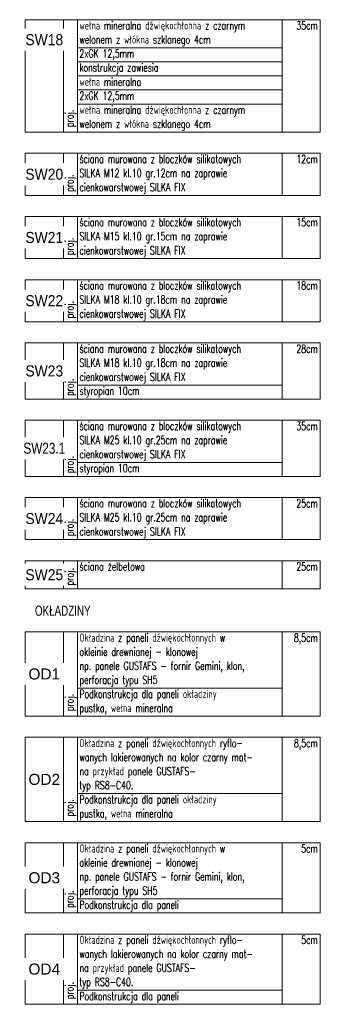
# Model space of a CAD drawing. Header units: centimetres. Extents: x -228435 to 46820, y -89367 to 152985.
# Tile 1 of 256: x -228435 to -213460, y -89367 to -40323. Entities that reach past the tile are written whole.
import ezdxf
from ezdxf.enums import TextEntityAlignment as Align

# ---------------------------------------------------------------- set-up
doc = ezdxf.new("R2010")
doc.units = ezdxf.units.CM
doc.header["$LTSCALE"] = 50
doc.layers.get('0').update_dxf_attribs({"color": 8})
for name, color, linetype in [('OD1$0$ARCH_INFO_OPISY', 8, 'Continuous'), ('OD2$0$ARCH_INFO_OPISY', 8, 'Continuous'), ('OD3$0$ARCH_INFO_OPISY', 8, 'Continuous'), ('OD4$0$ARCH_INFO_OPISY', 8, 'Continuous'), ('przegrody dla rzutów$0$ARCH_INFO_OPISY', 8, 'Continuous'), ('przegrody dla rzutów$0$RYSUNKOWE_XREF', 8, 'Continuous'), ('SW18$0$ARCH_INFO_OPISY', 8, 'Continuous'), ('SW20$0$ARCH_INFO_OPISY', 8, 'Continuous'), ('SW21$0$ARCH_INFO_OPISY', 8, 'Continuous'), ('SW22$0$ARCH_INFO_OPISY', 8, 'Continuous'), ('SW23$0$ARCH_INFO_OPISY', 8, 'Continuous'), ('SW23_1$0$ARCH_INFO_OPISY', 8, 'Continuous'), ('SW24$0$ARCH_INFO_OPISY', 8, 'Continuous'), ('SW25$0$ARCH_INFO_OPISY', 8, 'Continuous')]:
    doc.layers.add(name, color=color, linetype=linetype)
for name, color, linetype, lineweight in [('OD1$0$ARCH_TABELKA', 8, 'Continuous', 5), ('OD2$0$ARCH_TABELKA', 8, 'Continuous', 5), ('OD3$0$ARCH_TABELKA', 8, 'Continuous', 5), ('OD4$0$ARCH_TABELKA', 8, 'Continuous', 5), ('SW18$0$ARCH_TABELKA', 8, 'Continuous', 5), ('SW20$0$ARCH_TABELKA', 8, 'Continuous', 5), ('SW21$0$ARCH_TABELKA', 8, 'Continuous', 5), ('SW22$0$ARCH_TABELKA', 8, 'Continuous', 5), ('SW23$0$ARCH_TABELKA', 8, 'Continuous', 5), ('SW23_1$0$ARCH_TABELKA', 8, 'Continuous', 5), ('SW24$0$ARCH_TABELKA', 8, 'Continuous', 5), ('SW25$0$ARCH_TABELKA', 8, 'Continuous', 5)]:
    doc.layers.add(name, color=color, linetype=linetype, lineweight=lineweight)
doc.styles.add('OD1$0$Arial', font='ARIAL.TTF')
doc.styles.add('OD1$0$Romans', font='Romans.shx')
doc.styles.add('OD2$0$Arial', font='ARIAL.TTF')
doc.styles.add('OD2$0$Romans', font='Romans.shx')
doc.styles.add('OD3$0$Arial', font='ARIAL.TTF')
doc.styles.add('OD3$0$Romans', font='Romans.shx')
doc.styles.add('OD4$0$Arial', font='ARIAL.TTF')
doc.styles.add('OD4$0$Romans', font='Romans.shx')
doc.styles.add('przegrody dla rzutów$0$Arial', font='ARIAL.TTF')
doc.styles.add('SW18$0$Arial', font='ARIAL.TTF')
doc.styles.add('SW18$0$Romans', font='Romans.shx')
doc.styles.add('SW20$0$Arial', font='ARIAL.TTF')
doc.styles.add('SW20$0$Romans', font='Romans.shx')
doc.styles.add('SW21$0$Arial', font='ARIAL.TTF')
doc.styles.add('SW21$0$Romans', font='Romans.shx')
doc.styles.add('SW22$0$Arial', font='ARIAL.TTF')
doc.styles.add('SW22$0$Romans', font='Romans.shx')
doc.styles.add('SW23$0$Arial', font='ARIAL.TTF')
doc.styles.add('SW23$0$Romans', font='Romans.shx')
doc.styles.add('SW23_1$0$Arial', font='ARIAL.TTF')
doc.styles.add('SW23_1$0$Romans', font='Romans.shx')
doc.styles.add('SW24$0$Arial', font='ARIAL.TTF')
doc.styles.add('SW24$0$Romans', font='Romans.shx')
doc.styles.add('SW25$0$Arial', font='ARIAL.TTF')
doc.styles.add('SW25$0$Romans', font='Romans.shx')

# ---------------------------------------------------------------- blocks, each defined once
blk = doc.blocks.new('SW20')
at = {"layer": 'SW20$0$ARCH_TABELKA'}
blk.add_line((-44422, 4633.3), (-44422, 4423.3), dxfattribs=at)
for points in [[(-44232, 4423.3), (-45702, 4423.3), (-45702, 4633.3), (-44232, 4633.3), (-44232, 4423.3)], [(-45512, 4633.3), (-45512, 4423.3)], [(-45442, 4633.3), (-45442, 4423.3)]]:
    blk.add_lwpolyline(points, dxfattribs=at)
at = {"layer": 'SW20$0$ARCH_INFO_OPISY', "color": 191, "style": 'SW20$0$Romans', "width": 0.7}
for s, p in [('ściana murowana z bloczków silikatowych', (-45431.9, 4584.4)), ('SILKA M12 kl.10 gr.12cm na zaprawie', (-45431.9, 4514.4)), ('cienkowarstwowej SILKA FIX', (-45432, 4444))]:
    blk.add_text(s, height=40.5, dxfattribs=at).set_placement(p)
blk.add_text('12cm', height=40.5, dxfattribs=at).set_placement((-44244.3, 4584), align=Align.RIGHT)
at = {"layer": 'SW20$0$ARCH_INFO_OPISY', "color": 191, "insert": (-45607, 4528.3), "char_height": 55, "width": 190, "attachment_point": 5, "style": 'SW20$0$Arial', "bg_fill": 2}
blk.add_mtext('{\\W0.9;SW20}', dxfattribs=at)
at = {"layer": 'SW20$0$ARCH_INFO_OPISY', "color": 191, "style": 'SW20$0$Romans', "width": 0.7}
blk.add_text('proj.', height=40.5, rotation=90, dxfattribs=at).set_placement((-45461.8, 4440.8))
blk = doc.blocks.new('SW21')
at = {"layer": 'SW21$0$ARCH_TABELKA'}
blk.add_line((-44422, 4633.3), (-44422, 4423.3), dxfattribs=at)
for points in [[(-44232, 4423.3), (-45702, 4423.3), (-45702, 4633.3), (-44232, 4633.3), (-44232, 4423.3)], [(-45512, 4633.3), (-45512, 4423.3)], [(-45442, 4633.3), (-45442, 4423.3)]]:
    blk.add_lwpolyline(points, dxfattribs=at)
at = {"layer": 'SW21$0$ARCH_INFO_OPISY', "color": 191, "style": 'SW21$0$Romans', "width": 0.7}
for s, p in [('ściana murowana z bloczków silikatowych', (-45431.9, 4584.4)), ('SILKA M15 kl.10 gr.15cm na zaprawie', (-45431.9, 4514.4)), ('cienkowarstwowej SILKA FIX', (-45432, 4444))]:
    blk.add_text(s, height=40.5, dxfattribs=at).set_placement(p)
blk.add_text('15cm', height=40.5, dxfattribs=at).set_placement((-44244.3, 4584), align=Align.RIGHT)
at = {"layer": 'SW21$0$ARCH_INFO_OPISY', "color": 191, "insert": (-45607, 4528.3), "char_height": 55, "width": 190, "attachment_point": 5, "style": 'SW21$0$Arial', "bg_fill": 2}
blk.add_mtext('{\\W0.9;SW21}', dxfattribs=at)
at = {"layer": 'SW21$0$ARCH_INFO_OPISY', "color": 191, "style": 'SW21$0$Romans', "width": 0.7}
blk.add_text('proj.', height=40.5, rotation=90, dxfattribs=at).set_placement((-45461.8, 4440.8))
blk = doc.blocks.new('SW22')
at = {"layer": 'SW22$0$ARCH_TABELKA'}
blk.add_line((-44422, 4633.3), (-44422, 4423.3), dxfattribs=at)
for points in [[(-44232, 4423.3), (-45702, 4423.3), (-45702, 4633.3), (-44232, 4633.3), (-44232, 4423.3)], [(-45512, 4633.3), (-45512, 4423.3)], [(-45442, 4633.3), (-45442, 4423.3)]]:
    blk.add_lwpolyline(points, dxfattribs=at)
at = {"layer": 'SW22$0$ARCH_INFO_OPISY', "color": 191, "style": 'SW22$0$Romans', "width": 0.7}
for s, p in [('ściana murowana z bloczków silikatowych', (-45431.9, 4584.4)), ('SILKA M18 kl.10 gr.18cm na zaprawie', (-45431.9, 4514.4)), ('cienkowarstwowej SILKA FIX', (-45432, 4444))]:
    blk.add_text(s, height=40.5, dxfattribs=at).set_placement(p)
blk.add_text('18cm', height=40.5, dxfattribs=at).set_placement((-44244.3, 4584), align=Align.RIGHT)
at = {"layer": 'SW22$0$ARCH_INFO_OPISY', "color": 191, "insert": (-45607, 4528.3), "char_height": 55, "width": 190, "attachment_point": 5, "style": 'SW22$0$Arial', "bg_fill": 2}
blk.add_mtext('{\\W0.9;SW22}', dxfattribs=at)
at = {"layer": 'SW22$0$ARCH_INFO_OPISY', "color": 191, "style": 'SW22$0$Romans', "width": 0.7}
blk.add_text('proj.', height=40.5, rotation=90, dxfattribs=at).set_placement((-45461.8, 4440.8))
blk = doc.blocks.new('SW23')
at = {"layer": 'SW23$0$ARCH_TABELKA'}
blk.add_line((-44422, 4633.3), (-44422, 4353.3), dxfattribs=at)
for points in [[(-44232, 4353.3), (-45702, 4353.3), (-45702, 4633.3), (-44232, 4633.3), (-44232, 4353.3)], [(-45512, 4633.3), (-45512, 4353.3)], [(-45442, 4633.3), (-45442, 4353.3)], [(-45442, 4423.3), (-44422, 4423.3)]]:
    blk.add_lwpolyline(points, dxfattribs=at)
at = {"layer": 'SW23$0$ARCH_INFO_OPISY', "color": 191, "style": 'SW23$0$Romans', "width": 0.7}
for s, p in [('ściana murowana z bloczków silikatowych', (-45431.9, 4584.4)), ('SILKA M18 kl.10 gr.18cm na zaprawie', (-45431.9, 4514.4)), ('cienkowarstwowej SILKA FIX', (-45432, 4444)), ('styropian 10cm ', (-45431.9, 4374.4))]:
    blk.add_text(s, height=40.5, dxfattribs=at).set_placement(p)
blk.add_text('28cm', height=40.5, dxfattribs=at).set_placement((-44244.3, 4584), align=Align.RIGHT)
at = {"layer": 'SW23$0$ARCH_INFO_OPISY', "color": 191, "insert": (-45607, 4493.3), "char_height": 55, "width": 190, "attachment_point": 5, "style": 'SW23$0$Arial', "bg_fill": 2}
blk.add_mtext('{\\W0.9;SW23}', dxfattribs=at)
at = {"layer": 'SW23$0$ARCH_INFO_OPISY', "color": 191, "style": 'SW23$0$Romans', "width": 0.7}
blk.add_text('proj.', height=40.5, rotation=90, dxfattribs=at).set_placement((-45461.8, 4369.1))
blk = doc.blocks.new('SW25')
at = {"layer": 'SW25$0$ARCH_TABELKA'}
blk.add_line((-44422, 4633.3), (-44422, 4493.3), dxfattribs=at)
for points in [[(-44232, 4493.3), (-45702, 4493.3), (-45702, 4633.3), (-44232, 4633.3), (-44232, 4493.3)], [(-45512, 4633.3), (-45512, 4493.3)], [(-45442, 4633.3), (-45442, 4493.3)]]:
    blk.add_lwpolyline(points, dxfattribs=at)
at = {"layer": 'SW25$0$ARCH_INFO_OPISY', "color": 191, "style": 'SW25$0$Romans', "width": 0.7}
blk.add_text('ściana żelbetowa', height=40.5, dxfattribs=at).set_placement((-45431.9, 4584.4))
blk.add_text('25cm', height=40.5, dxfattribs=at).set_placement((-44244.3, 4584), align=Align.RIGHT)
at = {"layer": 'SW25$0$ARCH_INFO_OPISY', "color": 191, "insert": (-45607, 4563.3), "char_height": 55, "width": 190, "attachment_point": 5, "style": 'SW25$0$Arial', "bg_fill": 2}
blk.add_mtext('{\\W0.9;SW25}', dxfattribs=at)
at = {"layer": 'SW25$0$ARCH_INFO_OPISY', "color": 191, "style": 'SW25$0$Romans', "width": 0.7}
blk.add_text('proj.', height=40.5, rotation=90, dxfattribs=at).set_placement((-45461.8, 4510.8))
blk = doc.blocks.new('OD1')
at = {"layer": 'OD1$0$ARCH_TABELKA'}
blk.add_line((-41322, 4224.5), (-41322, 3804.5), dxfattribs=at)
blk.add_lwpolyline([(-42602, 4224.5), (-41132, 4224.5), (-41132, 3804.5), (-42602, 3804.5)], close=True, dxfattribs=at)
for points in [[(-42412, 4224.5), (-42412, 3804.5)], [(-42342, 4224.5), (-42342, 3804.5)], [(-42342, 3944.5), (-41322, 3944.5)], [(-42602, 3804.5), (-41132, 3804.5)]]:
    blk.add_lwpolyline(points, dxfattribs=at)
at = {"layer": 'OD1$0$ARCH_INFO_OPISY', "color": 191, "style": 'OD1$0$Romans', "width": 0.7}
for s, p in [('Okładzina z paneli dźwiękochłonnych w  ', (-42331.9, 4175.6)), ('okleinie drewnianej - klonowej', (-42331.9, 4105.6)), ('np. panele GUSTAFS - fornir Gemini, klon,  ', (-42331.9, 4035.6)), ('perforacja typu SH5', (-42331.9, 3965.6)), ('Podkonstrukcja dla paneli okładziny', (-42332, 3895.2)), ('pustka, wełna mineralna', (-42332, 3825.2))]:
    blk.add_text(s, height=40.5, dxfattribs=at).set_placement(p)
blk.add_text('8,5cm', height=40.5, dxfattribs=at).set_placement((-41144.3, 4175.2), align=Align.RIGHT)
blk.add_text('proj.', height=40.5, rotation=90, dxfattribs=at).set_placement((-42361.8, 3829.7))
at = {"layer": 'OD1$0$ARCH_INFO_OPISY', "color": 191, "insert": (-42507, 4014.5), "char_height": 55, "width": 190, "attachment_point": 5, "style": 'OD1$0$Arial', "bg_fill": 2}
blk.add_mtext('OD1', dxfattribs=at)
blk = doc.blocks.new('OD2')
at = {"layer": 'OD2$0$ARCH_TABELKA'}
blk.add_line((-41322, 3699.5), (-41322, 3279.5), dxfattribs=at)
for points in [[(-42342, 3699.5), (-42342, 3279.5)], [(-42342, 3419.5), (-41322, 3419.5)]]:
    blk.add_lwpolyline(points, dxfattribs=at)
at = {"layer": 'OD2$0$ARCH_INFO_OPISY', "color": 191, "style": 'OD2$0$Romans', "width": 0.7}
for s, p in [('Okładzina z paneli dźwiękochłonnych ryflo-  ', (-42331.9, 3650.6)), ('wanych lakierowanych na kolor czarny mat- ', (-42331.9, 3580.6)), ('na przykład panele GUSTAFS- ', (-42331.9, 3510.6)), ('typ RS8-C40. ', (-42331.9, 3440.6)), ('Podkonstrukcja dla paneli okładziny', (-42332, 3370.2)), ('pustka, wełna mineralna', (-42332, 3300.2))]:
    blk.add_text(s, height=40.5, dxfattribs=at).set_placement(p)
blk.add_text('8,5cm', height=40.5, dxfattribs=at).set_placement((-41144.3, 3650.2), align=Align.RIGHT)
blk.add_text('proj.', height=40.5, rotation=90, dxfattribs=at).set_placement((-42361.8, 3304.7))
at = {"layer": 'OD2$0$ARCH_INFO_OPISY', "color": 191, "insert": (-42507, 3489.5), "char_height": 55, "width": 190, "attachment_point": 5, "style": 'OD2$0$Arial', "bg_fill": 2}
blk.add_mtext('OD2', dxfattribs=at)
at = {"layer": 'OD2$0$ARCH_TABELKA'}
blk.add_lwpolyline([(-42602, 3699.5), (-41132, 3699.5), (-41132, 3279.5), (-42602, 3279.5)], close=True, dxfattribs=at)
blk.add_lwpolyline([(-42412, 3699.5), (-42412, 3279.5)], dxfattribs=at)
blk = doc.blocks.new('OD3')
at = {"layer": 'OD3$0$ARCH_TABELKA'}
blk.add_line((-41322, 4224.5), (-41322, 3874.5), dxfattribs=at)
blk.add_lwpolyline([(-42602, 4224.5), (-41132, 4224.5), (-41132, 3874.5), (-42602, 3874.5)], close=True, dxfattribs=at)
for points in [[(-42412, 4224.5), (-42412, 3874.5)], [(-42342, 4224.5), (-42342, 3874.5)], [(-42342, 3944.5), (-41322, 3944.5)], [(-42602, 3874.5), (-41132, 3874.5)], [(-42342, 3874.5), (-41322, 3874.5)]]:
    blk.add_lwpolyline(points, dxfattribs=at)
at = {"layer": 'OD3$0$ARCH_INFO_OPISY', "color": 191, "style": 'OD3$0$Romans', "width": 0.7}
for s, p in [('Okładzina z paneli dźwiękochłonnych w  ', (-42331.9, 4175.6)), ('okleinie drewnianej - klonowej', (-42331.9, 4105.6)), ('np. panele GUSTAFS - fornir Gemini, klon,  ', (-42331.9, 4035.6)), ('perforacja typu SH5', (-42331.9, 3965.6)), ('Podkonstrukcja dla paneli', (-42332, 3895.2))]:
    blk.add_text(s, height=40.5, dxfattribs=at).set_placement(p)
blk.add_text('5cm', height=40.5, dxfattribs=at).set_placement((-41144.3, 4175.2), align=Align.RIGHT)
blk.add_text('proj.', height=40.5, rotation=90, dxfattribs=at).set_placement((-42361.8, 3899.7))
at = {"layer": 'OD3$0$ARCH_INFO_OPISY', "color": 191, "insert": (-42507, 4049.5), "char_height": 55, "width": 190, "attachment_point": 5, "style": 'OD3$0$Arial', "bg_fill": 2}
blk.add_mtext('OD3', dxfattribs=at)
blk = doc.blocks.new('OD4')
at = {"layer": 'OD4$0$ARCH_TABELKA'}
blk.add_line((-41322, 4224.5), (-41322, 3874.5), dxfattribs=at)
blk.add_lwpolyline([(-42602, 4224.5), (-41132, 4224.5), (-41132, 3874.5), (-42602, 3874.5)], close=True, dxfattribs=at)
for points in [[(-42412, 4224.5), (-42412, 3874.5)], [(-42342, 4224.5), (-42342, 3874.5)], [(-42342, 3944.5), (-41322, 3944.5)], [(-42602, 3874.5), (-41132, 3874.5)], [(-42342, 3874.5), (-41322, 3874.5)]]:
    blk.add_lwpolyline(points, dxfattribs=at)
at = {"layer": 'OD4$0$ARCH_INFO_OPISY', "color": 191, "style": 'OD4$0$Romans', "width": 0.7}
for s, p in [('Okładzina z paneli dźwiękochłonnych ryflo-  ', (-42331.9, 4175.6)), ('wanych lakierowanych na kolor czarny mat- ', (-42331.9, 4105.6)), ('na przykład panele GUSTAFS- ', (-42331.9, 4035.6)), ('typ RS8-C40. ', (-42331.9, 3965.6)), ('Podkonstrukcja dla paneli', (-42332, 3895.2))]:
    blk.add_text(s, height=40.5, dxfattribs=at).set_placement(p)
blk.add_text('5cm', height=40.5, dxfattribs=at).set_placement((-41144.3, 4175.2), align=Align.RIGHT)
blk.add_text('proj.', height=40.5, rotation=90, dxfattribs=at).set_placement((-42361.8, 3899.7))
at = {"layer": 'OD4$0$ARCH_INFO_OPISY', "color": 191, "insert": (-42507, 4049.5), "char_height": 55, "width": 190, "attachment_point": 5, "style": 'OD4$0$Arial', "bg_fill": 2}
blk.add_mtext('OD4', dxfattribs=at)
blk = doc.blocks.new('SW24')
at = {"layer": 'SW24$0$ARCH_TABELKA'}
blk.add_line((-44422, 4633.3), (-44422, 4423.3), dxfattribs=at)
for points in [[(-44232, 4423.3), (-45702, 4423.3), (-45702, 4633.3), (-44232, 4633.3), (-44232, 4423.3)], [(-45512, 4633.3), (-45512, 4423.3)], [(-45442, 4633.3), (-45442, 4423.3)]]:
    blk.add_lwpolyline(points, dxfattribs=at)
at = {"layer": 'SW24$0$ARCH_INFO_OPISY', "color": 191, "style": 'SW24$0$Romans', "width": 0.7}
for s, p in [('ściana murowana z bloczków silikatowych', (-45431.9, 4584.4)), ('SILKA M25 kl.10 gr.25cm na zaprawie', (-45431.9, 4514.4)), ('cienkowarstwowej SILKA FIX', (-45432, 4444))]:
    blk.add_text(s, height=40.5, dxfattribs=at).set_placement(p)
blk.add_text('25cm', height=40.5, dxfattribs=at).set_placement((-44244.3, 4584), align=Align.RIGHT)
at = {"layer": 'SW24$0$ARCH_INFO_OPISY', "color": 191, "insert": (-45607, 4528.3), "char_height": 55, "width": 190, "attachment_point": 5, "style": 'SW24$0$Arial', "bg_fill": 2}
blk.add_mtext('{\\W0.9;SW24}', dxfattribs=at)
at = {"layer": 'SW24$0$ARCH_INFO_OPISY', "color": 191, "style": 'SW24$0$Romans', "width": 0.7}
blk.add_text('proj.', height=40.5, rotation=90, dxfattribs=at).set_placement((-45461.8, 4440.8))
blk = doc.blocks.new('SW23_1')
at = {"layer": 'SW23_1$0$ARCH_TABELKA'}
blk.add_line((-44422, 4633.3), (-44422, 4353.3), dxfattribs=at)
for points in [[(-44232, 4353.3), (-45702, 4353.3), (-45702, 4633.3), (-44232, 4633.3), (-44232, 4353.3)], [(-45512, 4633.3), (-45512, 4353.3)], [(-45442, 4633.3), (-45442, 4353.3)], [(-45442, 4423.3), (-44422, 4423.3)]]:
    blk.add_lwpolyline(points, dxfattribs=at)
at = {"layer": 'SW23_1$0$ARCH_INFO_OPISY', "color": 191, "style": 'SW23_1$0$Romans', "width": 0.7}
for s, p in [('ściana murowana z bloczków silikatowych', (-45431.9, 4584.4)), ('SILKA M25 kl.10 gr.25cm na zaprawie', (-45431.9, 4514.4)), ('cienkowarstwowej SILKA FIX', (-45432, 4444)), ('styropian 10cm ', (-45431.9, 4374.4))]:
    blk.add_text(s, height=40.5, dxfattribs=at).set_placement(p)
blk.add_text('35cm', height=40.5, dxfattribs=at).set_placement((-44244.3, 4584), align=Align.RIGHT)
at = {"layer": 'SW23_1$0$ARCH_INFO_OPISY', "color": 191, "insert": (-45607, 4493.3), "char_height": 55, "width": 190, "attachment_point": 5, "style": 'SW23_1$0$Arial', "bg_fill": 2}
blk.add_mtext('{\\W0.76;SW23.1}', dxfattribs=at)
at = {"layer": 'SW23_1$0$ARCH_INFO_OPISY', "color": 191, "style": 'SW23_1$0$Romans', "width": 0.7}
blk.add_text('proj.', height=40.5, rotation=90, dxfattribs=at).set_placement((-45461.8, 4369.1))
blk = doc.blocks.new('SW18')
at = {"layer": 'SW18$0$ARCH_TABELKA'}
blk.add_line((-41322, 4224.5), (-41322, 3664.5), dxfattribs=at)
blk.add_lwpolyline([(-42602, 4224.5), (-41132, 4224.5), (-41132, 3664.5), (-42602, 3664.5)], close=True, dxfattribs=at)
for points in [[(-42412, 4224.5), (-42412, 3664.5)], [(-42342, 4224.5), (-42342, 3664.5)], [(-42342, 4084.5), (-41322, 4084.5)], [(-42342, 4014.5), (-41322, 4014.5)], [(-42342, 3944.5), (-41322, 3944.5)], [(-42342, 3874.5), (-41322, 3874.5)], [(-42342, 3804.5), (-41322, 3804.5)]]:
    blk.add_lwpolyline(points, dxfattribs=at)
at = {"layer": 'SW18$0$ARCH_INFO_OPISY', "color": 191, "style": 'SW18$0$Romans', "width": 0.7}
for s, p in [('wełna mineralna dźwiękochłonna z czarnym', (-42331.9, 4175.6)), ('welonem z włókna szklanego 4cm', (-42331.9, 4105.6)), ('2xGK 12,5mm  ', (-42331.9, 4035.6)), ('konstrukcja zawiesia', (-42331.9, 3965.6)), ('wełna mineralna ', (-42332, 3895.2)), ('2xGK 12,5mm  ', (-42331.9, 3825.6)), ('wełna mineralna dźwiękochłonna z czarnym', (-42331.9, 3755.6)), ('welonem z włókna szklanego 4cm', (-42331.9, 3685.6))]:
    blk.add_text(s, height=40.5, dxfattribs=at).set_placement(p)
blk.add_text('35cm', height=40.5, dxfattribs=at).set_placement((-41144.3, 4175.2), align=Align.RIGHT)
blk.add_text('proj.', height=40.5, rotation=90, dxfattribs=at).set_placement((-42361.8, 3689.9))
at = {"layer": 'SW18$0$ARCH_INFO_OPISY', "color": 191, "insert": (-42507, 4124.5), "char_height": 55, "width": 190, "attachment_point": 5, "style": 'SW18$0$Arial', "bg_fill": 2}
blk.add_mtext('{\\W0.9;SW18}', dxfattribs=at)
blk = doc.blocks.new('przegrody dla rzutów')
at = {"layer": 'przegrody dla rzutów$0$RYSUNKOWE_XREF'}
for name, p in [('SW18', (31900, -3756.8)), ('SW20', (35000, -4830.6)), ('SW21', (35000, -5145.6)), ('SW22', (35000, -5460.6)), ('SW23', (35000, -5775.6)), ('SW23_1', (35000, -6160.6)), ('SW24', (35000, -6545.6)), ('SW25', (35000, -6860.6)), ('OD1', (31900, -6806.2)), ('OD2', (31900, -6806.2)), ('OD3', (31900, -7856.2)), ('OD4', (31900, -8311.2))]:
    blk.add_blockref(name, p, dxfattribs=at)
at = {"layer": 'przegrody dla rzutów$0$ARCH_INFO_OPISY', "color": 191, "style": 'przegrody dla rzutów$0$Arial', "width": 0.7}
blk.add_text('OKŁADZINY', height=50, dxfattribs=at).set_placement((-10653.5, -2501.2))

msp = doc.modelspace()

# ---------------------------------------------------------------- block references
at = {"xscale": 10, "yscale": 10, "zscale": 10}
msp.add_blockref('przegrody dla rzutów', (-121140, -45000), dxfattribs=at)

doc.saveas('drawing.dxf')
